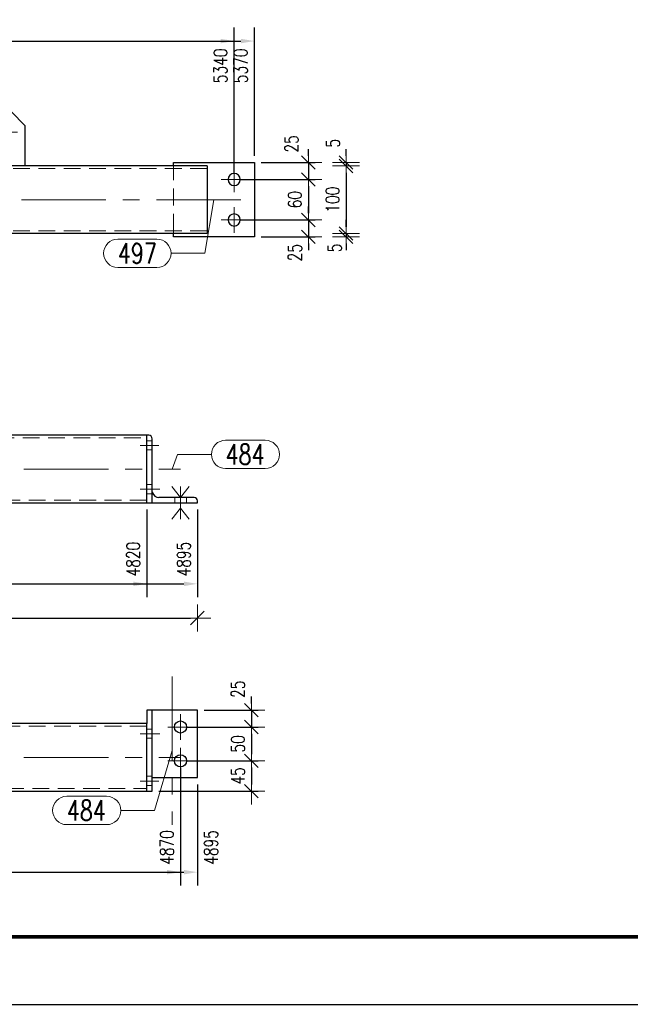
# Model space of a CAD drawing. Header units: millimetres. Extents: x -876 to 136, y 14938 to 15607.
# Tile 21 of 46: x -267 to -177, y 14938 to 15084. Entities that reach past the tile are written whole.
import ezdxf

# ---------------------------------------------------------------- set-up
doc = ezdxf.new("R2010")
doc.units = ezdxf.units.MM
doc.header["$LTSCALE"] = 10
doc.linetypes.add('HIDDEN', pattern=[0.375, 0.25, -0.125])
doc.linetypes.add('MITTE', pattern=[2, 1.25, -0.25, 0.25, -0.25])
doc.layers.get('Defpoints').update_dxf_attribs({"color": 1})
doc.layers.add('_FORMATKA', color=8, linetype='Continuous', plot=False)
for name, color, linetype, lineweight in [('_RAMKA', 7, 'Continuous', 35), ('PS_Bolt', 4, 'Continuous', 13), ('PS_DIM', 4, 'Continuous', 13), ('PS_Hidden', 2, 'HIDDEN', 9), ('PS_Mid', 5, 'MITTE', 15), ('PS_Pos', 1, 'Continuous', 15), ('PS_Shape', 161, 'Continuous', 30), ('PS_SOLID', 7, 'Continuous', 30)]:
    doc.layers.add(name, color=color, linetype=linetype, lineweight=lineweight)
doc.styles.add('simplex', font='simplex.shx', dxfattribs={"width": 0.75})
doc.dimstyles.new('1_10_GŁ_DS1-LS10', dxfattribs={"dimtxt": 2, "dimasz": 2, "dimexe": 2, "dimexo": 1, "dimgap": 1, "dimtad": 1, "dimjust": 4, "dimdec": 0, "dimlfac": 10, "dimtxsty": 'simplex', "dimblk1": 'NONE', "dimsah": 1, "dimcen": 2, "dimclrd": 256, "dimclre": 256, "dimclrt": 3, "dimadec": 1, "dimazin": 0, "dimtfac": 1, "dimtdec": 0, "dimtmove": 2, "dimatfit": 3, "dimfxl": 1, "dimarcsym": 0})
doc.dimstyles.new('1_10_PRZ', dxfattribs={"dimtxt": 2, "dimasz": 1, "dimexe": 2, "dimexo": 5, "dimgap": 1, "dimtad": 1, "dimdec": 0, "dimlfac": 10, "dimtxsty": 'simplex', "dimblk": 'dimznak', "dimcen": 2, "dimse1": 1, "dimse2": 1, "dimclrt": 3, "dimadec": 1, "dimazin": 0, "dimtfac": 1, "dimtdec": 0, "dimtix": 1, "dimtmove": 2, "dimatfit": 3, "dimldrblk": 'dim-grot', "dimfxl": 1, "dimarcsym": 0})
doc.dimstyles.new('1_10_PRZ_DS1-LS10', dxfattribs={"dimtxt": 2, "dimasz": 1, "dimexe": 2, "dimexo": 5, "dimgap": 1, "dimtad": 1, "dimdec": 0, "dimlfac": 10, "dimtxsty": 'simplex', "dimblk": 'dimznak', "dimcen": 2, "dimse1": 1, "dimse2": 1, "dimclrt": 3, "dimadec": 1, "dimazin": 0, "dimtfac": 1, "dimtdec": 0, "dimtix": 1, "dimtmove": 2, "dimatfit": 3, "dimldrblk": 'dim-grot', "dimfxl": 1, "dimarcsym": 0})
doc.dimstyles.new('1_10_SC', dxfattribs={"dimtxt": 2, "dimasz": 1, "dimexe": 1, "dimexo": 1, "dimgap": 1, "dimtad": 1, "dimdec": 0, "dimlfac": 10, "dimtxsty": 'simplex', "dimblk": 'dimznak', "dimcen": 2, "dimclrd": 256, "dimclre": 256, "dimclrt": 3, "dimadec": 1, "dimazin": 0, "dimtfac": 1, "dimtdec": 0, "dimtix": 1, "dimtmove": 2, "dimatfit": 3, "dimldrblk": 'dim-grot', "dimfxl": 1, "dimarcsym": 0})

# ---------------------------------------------------------------- blocks, each defined once
blk = doc.blocks.new('dimznak')
at = {"color": 0}
for points in [[(0, 2), (0, -2)], [(-2, 0), (2, 0)]]:
    blk.add_lwpolyline(points, dxfattribs=at)
at = {"color": 2}
blk.add_lwpolyline([(1, 1), (-1, -1)], dxfattribs=at)
blk = doc.blocks.new('*D197')
at = {"layer": 'Defpoints', "color": 0, "transparency": 16777216}
for p in [(-240.92, 14981.35), (-243.42, 14978.85), (-232.92, 14978.85)]:
    blk.add_point(p, dxfattribs=at)
at = {"layer": 'PS_DIM', "lineweight": -2, "transparency": 16777216}
for p, q in [((-232.92, 14982.35), (-232.92, 14983.35)), ((-239.92, 14981.35), (-231.92, 14981.35)), ((-232.92, 14981.35), (-232.92, 14978.85)), ((-242.42, 14978.85), (-231.92, 14978.85)), ((-232.92, 14977.85), (-232.92, 14976.85))]:
    blk.add_line(p, q, dxfattribs=at)
for p, rotation in [((-232.92, 14981.35), 270), ((-232.92, 14978.85), 90)]:
    blk.add_blockref('dimznak', p, dxfattribs=dict(at, rotation=rotation))
at = {"layer": 'PS_DIM', "color": 3, "transparency": 16777216, "insert": (-234.92, 14984.44), "char_height": 2, "attachment_point": 5, "rotation": 90, "style": 'simplex'}
blk.add_mtext('25', dxfattribs=at)
blk = doc.blocks.new('dim-grot')
blk.add_hatch(color=256).paths.add_polyline_path([(0, 0), (-2, 0.5), (-2, -0.5)])
blk.add_lwpolyline([(0, 0), (-2, 0.5), (-2, -0.5), (0, 0)])
blk = doc.blocks.new('*D198')
at = {"layer": 'Defpoints', "color": 0, "transparency": 16777216}
for p in [(-243.42, 14978.85), (-243.42, 14973.85), (-232.92, 14973.85)]:
    blk.add_point(p, dxfattribs=at)
at = {"layer": 'PS_DIM', "lineweight": -2, "transparency": 16777216}
for p, q in [((-242.42, 14978.85), (-231.92, 14978.85)), ((-232.92, 14977.85), (-232.92, 14974.85)), ((-242.42, 14973.85), (-231.92, 14973.85))]:
    blk.add_line(p, q, dxfattribs=at)
for p, rotation in [((-232.92, 14978.85), 90), ((-232.92, 14973.85), 270)]:
    blk.add_blockref('dimznak', p, dxfattribs=dict(at, rotation=rotation))
at = {"layer": 'PS_DIM', "color": 3, "transparency": 16777216, "insert": (-234.92, 14976.35), "char_height": 2, "attachment_point": 5, "rotation": 90, "style": 'simplex'}
blk.add_mtext('50', dxfattribs=at)
blk = doc.blocks.new('*D199')
at = {"layer": 'Defpoints', "color": 0, "transparency": 16777216}
for p in [(-243.42, 14973.85), (-247.62, 14969.35), (-232.92, 14969.35)]:
    blk.add_point(p, dxfattribs=at)
at = {"layer": 'PS_DIM', "lineweight": -2, "transparency": 16777216}
for p, q in [((-242.42, 14973.85), (-231.92, 14973.85)), ((-232.92, 14972.85), (-232.92, 14970.35)), ((-246.62, 14969.35), (-231.92, 14969.35))]:
    blk.add_line(p, q, dxfattribs=at)
for p, rotation in [((-232.92, 14973.85), 90), ((-232.92, 14969.35), 270)]:
    blk.add_blockref('dimznak', p, dxfattribs=dict(at, rotation=rotation))
at = {"layer": 'PS_DIM', "color": 3, "transparency": 16777216, "insert": (-234.92, 14971.6), "char_height": 2, "attachment_point": 5, "rotation": 90, "style": 'simplex'}
blk.add_mtext('45', dxfattribs=at)
blk = doc.blocks.new('*D255')
at = {"layer": 'Defpoints', "color": 0, "transparency": 16777216}
for p in [(-232.48, 15062.46), (-235.48, 15059.96), (-224.48, 15059.96)]:
    blk.add_point(p, dxfattribs=at)
at = {"layer": 'PS_DIM', "lineweight": -2, "transparency": 16777216}
for p, q in [((-224.48, 15063.46), (-224.48, 15064.46)), ((-231.48, 15062.46), (-223.48, 15062.46)), ((-224.48, 15062.46), (-224.48, 15059.96)), ((-234.48, 15059.96), (-223.48, 15059.96)), ((-224.48, 15058.96), (-224.48, 15057.96))]:
    blk.add_line(p, q, dxfattribs=at)
for p, rotation in [((-224.48, 15062.46), 270), ((-224.48, 15059.96), 90)]:
    blk.add_blockref('dimznak', p, dxfattribs=dict(at, rotation=rotation))
at = {"layer": 'PS_DIM', "color": 3, "transparency": 16777216, "insert": (-226.97, 15065.22), "char_height": 2, "attachment_point": 5, "rotation": 90, "style": 'simplex'}
blk.add_mtext('25', dxfattribs=at)
blk = doc.blocks.new('*D256')
at = {"layer": 'Defpoints', "color": 0, "transparency": 16777216}
for p in [(-235.48, 15059.96), (-235.48, 15053.96), (-224.48, 15053.96)]:
    blk.add_point(p, dxfattribs=at)
at = {"layer": 'PS_DIM', "lineweight": -2, "transparency": 16777216}
for p, q in [((-234.48, 15059.96), (-223.48, 15059.96)), ((-224.48, 15058.96), (-224.48, 15054.96)), ((-234.48, 15053.96), (-223.48, 15053.96))]:
    blk.add_line(p, q, dxfattribs=at)
for p, rotation in [((-224.48, 15059.96), 90), ((-224.48, 15053.96), 270)]:
    blk.add_blockref('dimznak', p, dxfattribs=dict(at, rotation=rotation))
at = {"layer": 'PS_DIM', "color": 3, "transparency": 16777216, "insert": (-226.48, 15056.96), "char_height": 2, "attachment_point": 5, "rotation": 90, "style": 'simplex'}
blk.add_mtext('60', dxfattribs=at)
blk = doc.blocks.new('*D257')
at = {"layer": 'Defpoints', "color": 0, "transparency": 16777216}
for p in [(-235.48, 15053.96), (-232.48, 15051.46), (-224.48, 15051.46)]:
    blk.add_point(p, dxfattribs=at)
at = {"layer": 'PS_DIM', "lineweight": -2, "transparency": 16777216}
for p, q in [((-224.48, 15054.96), (-224.48, 15055.96)), ((-234.48, 15053.96), (-223.48, 15053.96)), ((-224.48, 15053.96), (-224.48, 15051.46)), ((-231.48, 15051.46), (-223.48, 15051.46)), ((-224.48, 15050.46), (-224.48, 15049.46))]:
    blk.add_line(p, q, dxfattribs=at)
for p, rotation in [((-224.48, 15053.96), 270), ((-224.48, 15051.46), 90)]:
    blk.add_blockref('dimznak', p, dxfattribs=dict(at, rotation=rotation))
at = {"layer": 'PS_DIM', "color": 3, "transparency": 16777216, "insert": (-226.47, 15049.11), "char_height": 2, "attachment_point": 5, "rotation": 90, "style": 'simplex'}
blk.add_mtext('25', dxfattribs=at)
blk = doc.blocks.new('*D258')
at = {"layer": 'Defpoints', "color": 0, "transparency": 16777216}
for p in [(-244.48, 15062.46), (-239.48, 15061.96), (-218.89, 15061.96)]:
    blk.add_point(p, dxfattribs=at)
at = {"layer": 'PS_DIM', "color": 0, "lineweight": -2, "transparency": 16777216}
for p, q in [((-218.89, 15063.46), (-218.89, 15064.46)), ((-218.89, 15062.46), (-218.89, 15061.96)), ((-218.89, 15060.96), (-218.89, 15059.96))]:
    blk.add_line(p, q, dxfattribs=at)
for p, rotation in [((-218.89, 15062.46), 270), ((-218.89, 15061.96), 90)]:
    blk.add_blockref('dimznak', p, dxfattribs=dict(at, rotation=rotation))
at = {"layer": 'PS_DIM', "color": 3, "transparency": 16777216, "insert": (-220.84, 15065.33), "char_height": 2, "attachment_point": 5, "rotation": 90, "style": 'simplex'}
blk.add_mtext('5', dxfattribs=at)
blk = doc.blocks.new('*D259')
at = {"layer": 'Defpoints', "color": 0, "transparency": 16777216}
for p in [(-239.48, 15061.96), (-246.55, 15051.96), (-218.89, 15051.96)]:
    blk.add_point(p, dxfattribs=at)
at = {"layer": 'PS_DIM', "color": 0, "lineweight": -2, "transparency": 16777216}
blk.add_line((-218.89, 15060.96), (-218.89, 15052.96), dxfattribs=at)
for p, rotation in [((-218.89, 15061.96), 90), ((-218.89, 15051.96), 270)]:
    blk.add_blockref('dimznak', p, dxfattribs=dict(at, rotation=rotation))
at = {"layer": 'PS_DIM', "color": 3, "transparency": 16777216, "insert": (-220.89, 15056.96), "char_height": 2, "attachment_point": 5, "rotation": 90, "style": 'simplex'}
blk.add_mtext('100', dxfattribs=at)
blk = doc.blocks.new('*D260')
at = {"layer": 'Defpoints', "color": 0, "transparency": 16777216}
for p in [(-246.55, 15051.96), (-244.48, 15051.46), (-218.89, 15051.46)]:
    blk.add_point(p, dxfattribs=at)
at = {"layer": 'PS_DIM', "color": 0, "lineweight": -2, "transparency": 16777216}
for p, q in [((-218.89, 15052.96), (-218.89, 15053.96)), ((-218.89, 15051.96), (-218.89, 15051.46)), ((-218.89, 15050.46), (-218.89, 15049.46))]:
    blk.add_line(p, q, dxfattribs=at)
for p, rotation in [((-218.89, 15051.96), 270), ((-218.89, 15051.46), 90)]:
    blk.add_blockref('dimznak', p, dxfattribs=dict(at, rotation=rotation))
at = {"layer": 'PS_DIM', "color": 3, "transparency": 16777216, "insert": (-220.57, 15049.82), "char_height": 2, "attachment_point": 5, "rotation": 90, "style": 'simplex'}
blk.add_mtext('5', dxfattribs=at)
blk = doc.blocks.new('*D278')
at = {"layer": 'Defpoints', "color": 0, "transparency": 16777216}
for p in [(-235.48, 15080.46), (-235.48, 15059.96), (-367.48, 15051.96)]:
    blk.add_point(p, dxfattribs=at)
at = {"layer": 'PS_DIM', "lineweight": -2, "transparency": 16777216}
for p, q in [((-367.48, 15052.96), (-367.48, 15082.46)), ((-235.48, 15060.96), (-235.48, 15082.46)), ((-367.48, 15080.46), (-237.48, 15080.46))]:
    blk.add_line(p, q, dxfattribs=at)
at = {"layer": 'PS_DIM', "transparency": 16777216}
blk.add_solid([(-237.48, 15080.79), (-237.48, 15080.12), (-235.48, 15080.46)], dxfattribs=at)
at = {"layer": 'PS_DIM', "color": 3, "transparency": 16777216, "insert": (-237.5, 15076.79), "char_height": 2, "attachment_point": 5, "rotation": 90, "style": 'simplex'}
blk.add_mtext('5340', dxfattribs=at)
blk = doc.blocks.new('_None')
blk = doc.blocks.new('*D279')
at = {"layer": 'Defpoints', "color": 0, "transparency": 16777216}
for p in [(-232.48, 15080.46), (-232.48, 15062.46), (-367.48, 15051.96)]:
    blk.add_point(p, dxfattribs=at)
at = {"layer": 'PS_DIM', "lineweight": -2, "transparency": 16777216}
for p, q in [((-367.48, 15052.96), (-367.48, 15082.46)), ((-232.48, 15063.46), (-232.48, 15082.46)), ((-367.48, 15080.46), (-234.48, 15080.46))]:
    blk.add_line(p, q, dxfattribs=at)
at = {"layer": 'PS_DIM', "transparency": 16777216}
blk.add_solid([(-234.48, 15080.79), (-234.48, 15080.12), (-232.48, 15080.46)], dxfattribs=at)
at = {"layer": 'PS_DIM', "color": 3, "transparency": 16777216, "insert": (-234.5, 15076.79), "char_height": 2, "attachment_point": 5, "rotation": 90, "style": 'simplex'}
blk.add_mtext('5370', dxfattribs=at)
blk = doc.blocks.new('*D283')
at = {"layer": 'Defpoints', "color": 0, "transparency": 16777216}
for p in [(-366.82, 15012.06), (-248.42, 15012.06), (-248.42, 15000.06)]:
    blk.add_point(p, dxfattribs=at)
at = {"layer": 'PS_DIM', "lineweight": -2, "transparency": 16777216}
for p, q in [((-366.82, 15011.06), (-366.82, 14998.06)), ((-248.42, 15011.06), (-248.42, 14998.06)), ((-366.82, 15000.06), (-250.42, 15000.06))]:
    blk.add_line(p, q, dxfattribs=at)
at = {"layer": 'PS_DIM', "transparency": 16777216}
blk.add_solid([(-250.42, 15000.39), (-250.42, 14999.72), (-248.42, 15000.06)], dxfattribs=at)
at = {"layer": 'PS_DIM', "color": 3, "transparency": 16777216, "insert": (-250.44, 15003.72), "char_height": 2, "attachment_point": 5, "rotation": 90, "style": 'simplex'}
blk.add_mtext('4820', dxfattribs=at)
blk = doc.blocks.new('*D284')
at = {"layer": 'Defpoints', "color": 0, "transparency": 16777216}
for p in [(-366.82, 15012.06), (-240.92, 15012.06), (-240.92, 15000.06)]:
    blk.add_point(p, dxfattribs=at)
at = {"layer": 'PS_DIM', "lineweight": -2, "transparency": 16777216}
for p, q in [((-366.82, 15011.06), (-366.82, 14998.06)), ((-240.92, 15011.06), (-240.92, 14998.06)), ((-366.82, 15000.06), (-242.92, 15000.06))]:
    blk.add_line(p, q, dxfattribs=at)
at = {"layer": 'PS_DIM', "transparency": 16777216}
blk.add_solid([(-242.92, 15000.39), (-242.92, 14999.72), (-240.92, 15000.06)], dxfattribs=at)
at = {"layer": 'PS_DIM', "color": 3, "transparency": 16777216, "insert": (-242.94, 15003.72), "char_height": 2, "attachment_point": 5, "rotation": 90, "style": 'simplex'}
blk.add_mtext('4895', dxfattribs=at)
blk = doc.blocks.new('*D288')
at = {"layer": 'Defpoints', "color": 0, "transparency": 16777216}
for p in [(-243.42, 14973.85), (-366.82, 14969.35), (-243.42, 14957.35)]:
    blk.add_point(p, dxfattribs=at)
at = {"layer": 'PS_DIM', "lineweight": -2, "transparency": 16777216}
for p, q in [((-243.42, 14972.85), (-243.42, 14955.35)), ((-366.82, 14968.35), (-366.82, 14955.35)), ((-366.82, 14957.35), (-245.42, 14957.35))]:
    blk.add_line(p, q, dxfattribs=at)
at = {"layer": 'PS_DIM', "transparency": 16777216}
blk.add_solid([(-245.42, 14957.68), (-245.42, 14957.02), (-243.42, 14957.35)], dxfattribs=at)
at = {"layer": 'PS_DIM', "color": 3, "transparency": 16777216, "insert": (-245.44, 14961.01), "char_height": 2, "attachment_point": 5, "rotation": 90, "style": 'simplex'}
blk.add_mtext('4870', dxfattribs=at)
blk = doc.blocks.new('*D289')
at = {"layer": 'Defpoints', "color": 0, "transparency": 16777216}
for p in [(-240.92, 14971.35), (-366.82, 14969.35), (-240.92, 14957.35)]:
    blk.add_point(p, dxfattribs=at)
at = {"layer": 'PS_DIM', "lineweight": -2, "transparency": 16777216}
for p, q in [((-240.92, 14970.35), (-240.92, 14955.35)), ((-366.82, 14968.35), (-366.82, 14955.35)), ((-366.82, 14957.35), (-242.92, 14957.35))]:
    blk.add_line(p, q, dxfattribs=at)
at = {"layer": 'PS_DIM', "transparency": 16777216}
blk.add_solid([(-242.92, 14957.68), (-242.92, 14957.02), (-240.92, 14957.35)], dxfattribs=at)
at = {"layer": 'PS_DIM', "color": 3, "transparency": 16777216, "insert": (-238.9, 14961.01), "char_height": 2, "attachment_point": 5, "rotation": 90, "style": 'simplex'}
blk.add_mtext('4895', dxfattribs=at)
blk = doc.blocks.new('*U444')
at = {"layer": '_FORMATKA', "lineweight": -3}
blk.add_lwpolyline([(-1000, 0), (0, 0), (0, 594), (-1000, 594)], close=True, dxfattribs=at)
at = {"layer": '_RAMKA', "lineweight": -3, "const_width": 0.5}
blk.add_lwpolyline([(-970, 10), (-10, 10), (-10, 584), (-970, 584)], close=True, dxfattribs=at)
blk = doc.blocks.new('*D437')
at = {"layer": 'Defpoints', "color": 0, "transparency": 16777216}
for p in [(-374.32, 15012.06), (-240.92, 15012.06), (-240.92, 14994.99)]:
    blk.add_point(p, dxfattribs=at)
at = {"layer": 'PS_DIM', "color": 0, "lineweight": -2, "transparency": 16777216}
blk.add_line((-373.32, 14994.99), (-241.92, 14994.99), dxfattribs=at)
at = {"layer": 'PS_DIM', "color": 0, "lineweight": -2, "transparency": 16777216, "rotation": 180}
blk.add_blockref('dimznak', (-374.32, 14994.99), dxfattribs=at)
at = {"layer": 'PS_DIM', "color": 0, "lineweight": -2, "transparency": 16777216}
blk.add_blockref('dimznak', (-240.92, 14994.99), dxfattribs=at)
at = {"layer": 'PS_DIM', "color": 3, "transparency": 16777216, "insert": (-307.62, 14997.03), "char_height": 2, "attachment_point": 5, "style": 'simplex'}
blk.add_mtext('4970', dxfattribs=at)
blk = doc.blocks.new('*X735')
at = {"color": 4, "linetype": 'Continuous'}
blk.add_line((-235.48, 15053.96), (-235.48, 15053.96), dxfattribs=at)
blk.add_line((-235.48, 15053.96), (-235.48, 15053.96), dxfattribs=at)
blk.add_line((-235.48, 15053.96), (-235.48, 15053.96), dxfattribs=at)
blk.add_line((-235.48, 15053.96), (-235.48, 15053.96), dxfattribs=at)
blk.add_line((-235.48, 15053.96), (-235.48, 15053.96), dxfattribs=at)
blk = doc.blocks.new('*X739')
at = {"color": 4, "linetype": 'Continuous'}
blk.add_line((-235.48, 15059.96), (-235.48, 15059.96), dxfattribs=at)
blk.add_line((-235.48, 15059.96), (-235.48, 15059.96), dxfattribs=at)
blk.add_line((-235.48, 15059.96), (-235.48, 15059.96), dxfattribs=at)
blk.add_line((-235.48, 15059.96), (-235.48, 15059.96), dxfattribs=at)
blk.add_line((-235.48, 15059.96), (-235.48, 15059.96), dxfattribs=at)
blk = doc.blocks.new('*X743')
at = {"color": 1}
for p, q in [((-304.48, 15061.21), (-304.48, 15061.96)), ((-302.48, 15061.21), (-302.48, 15061.96)), ((-304.71, 15059.59), (-304.25, 15060.67)), ((-304.25, 15060.67), (-304.48, 15061.21)), ((-302.71, 15059.59), (-302.25, 15060.67)), ((-302.25, 15060.67), (-302.48, 15061.21)), ((-304.25, 15058.5), (-304.71, 15059.59)), ((-302.25, 15058.5), (-302.71, 15059.59)), ((-304.71, 15057.42), (-304.25, 15058.5)), ((-304.25, 15056.34), (-304.71, 15057.42)), ((-302.71, 15057.42), (-302.25, 15058.5)), ((-302.25, 15056.34), (-302.71, 15057.42)), ((-304.71, 15055.25), (-304.25, 15056.34)), ((-302.71, 15055.25), (-302.25, 15056.34)), ((-304.25, 15054.17), (-304.71, 15055.25)), ((-302.25, 15054.17), (-302.71, 15055.25)), ((-304.71, 15053.09), (-304.25, 15054.17)), ((-304.48, 15052.55), (-304.71, 15053.09)), ((-302.71, 15053.09), (-302.25, 15054.17)), ((-302.48, 15052.55), (-302.71, 15053.09)), ((-304.48, 15051.96), (-304.48, 15052.55)), ((-302.48, 15051.96), (-302.48, 15052.55))]:
    blk.add_line(p, q, dxfattribs=at)
at = {"layer": 'PS_Hidden', "color": 2, "linetype": 'HIDDEN'}
for p, q in [((-362.48, 15061.96), (-362.48, 15061.56)), ((-244.48, 15061.96), (-244.48, 15061.56)), ((-304.48, 15061.56), (-367.48, 15061.56)), ((-362.48, 15061.56), (-362.48, 15052.36)), ((-239.48, 15061.56), (-302.48, 15061.56)), ((-244.48, 15052.36), (-244.48, 15061.56)), ((-304.48, 15052.36), (-367.48, 15052.36)), ((-362.48, 15052.36), (-362.48, 15051.96)), ((-239.48, 15052.36), (-302.48, 15052.36)), ((-244.48, 15052.36), (-244.48, 15051.96))]:
    blk.add_line(p, q, dxfattribs=at)
at = {"layer": 'PS_Mid', "color": 5, "linetype": 'MITTE'}
for p, q in [((-337.48, 15068.86), (-337.48, 15065.06)), ((-269.48, 15068.86), (-269.48, 15065.06)), ((-335.58, 15066.96), (-339.38, 15066.96)), ((-267.58, 15066.96), (-271.38, 15066.96)), ((-371.48, 15061.86), (-371.48, 15058.06)), ((-235.48, 15061.86), (-235.48, 15058.06)), ((-369.58, 15059.96), (-373.38, 15059.96)), ((-233.58, 15059.96), (-237.38, 15059.96)), ((-304.48, 15056.96), (-372.48, 15056.96)), ((-371.48, 15055.86), (-371.48, 15052.06)), ((-234.48, 15056.96), (-302.48, 15056.96)), ((-235.48, 15055.86), (-235.48, 15052.06)), ((-369.58, 15053.96), (-373.38, 15053.96)), ((-233.58, 15053.96), (-237.38, 15053.96))]:
    blk.add_line(p, q, dxfattribs=at)
at = {"layer": 'PS_SOLID', "color": 7, "linetype": 'Continuous'}
for p, q in [((-338.48, 15069.96), (-340.48, 15067.96)), ((-338.48, 15069.96), (-336.48, 15069.96)), ((-328.48, 15064.96), (-336.48, 15069.96)), ((-270.48, 15069.96), (-278.48, 15064.96)), ((-270.48, 15069.96), (-268.48, 15069.96)), ((-266.48, 15067.96), (-268.48, 15069.96)), ((-340.48, 15061.96), (-340.48, 15067.96)), ((-266.48, 15067.96), (-266.48, 15061.96)), ((-328.48, 15064.96), (-328.48, 15061.96)), ((-278.48, 15061.96), (-278.48, 15064.96)), ((-374.48, 15062.46), (-362.48, 15062.46)), ((-374.48, 15051.46), (-374.48, 15062.46)), ((-367.48, 15061.96), (-367.48, 15051.96)), ((-304.48, 15061.96), (-367.48, 15061.96)), ((-362.48, 15062.46), (-362.48, 15061.96)), ((-239.48, 15061.96), (-302.48, 15061.96)), ((-244.48, 15062.46), (-232.48, 15062.46)), ((-244.48, 15061.96), (-244.48, 15062.46)), ((-239.48, 15061.96), (-239.48, 15051.96)), ((-232.48, 15062.46), (-232.48, 15051.46)), ((-362.48, 15051.46), (-374.48, 15051.46)), ((-304.48, 15051.96), (-367.48, 15051.96)), ((-362.48, 15051.96), (-362.48, 15051.46)), ((-239.48, 15051.96), (-302.48, 15051.96)), ((-244.48, 15051.46), (-244.48, 15051.96)), ((-232.48, 15051.46), (-244.48, 15051.46))]:
    blk.add_line(p, q, dxfattribs=at)
at = {"layer": 'PS_SOLID', "color": 7, "extrusion": (0, 0, -1)}
for centre in [(337.48, 15066.96), (269.48, 15066.96), (371.48, 15059.96), (235.48, 15059.96), (371.48, 15053.96), (235.48, 15053.96)]:
    blk.add_circle(centre, 0.9, dxfattribs=at)
blk = doc.blocks.new('*X748')
at = {"color": 1}
for p, q in [((-238.48, 15056.96), (-239.83, 15049.02)), ((-252.72, 15051.12), (-246.93, 15051.12)), ((-244.83, 15049.02), (-239.83, 15049.02)), ((-252.72, 15046.92), (-246.93, 15046.92))]:
    blk.add_line(p, q, dxfattribs=at)
for centre, start, end in [((-252.72, 15049.02), 90, 270), ((-246.93, 15049.02), 270, 90)]:
    blk.add_arc(centre, 2.1, start, end, dxfattribs=at)
at = {"color": 30, "style": 'simplex', "width": 0.75}
blk.add_text('497', height=3, dxfattribs=at).set_placement((-252.72, 15047.52))
blk = doc.blocks.new('*X750')
at = {"color": 4, "linetype": 'Continuous'}
for p, q in [((-244.7, 15014.46), (-243.42, 15012.86)), ((-243.42, 15012.86), (-242.14, 15014.46)), ((-243.42, 15014.46), (-243.42, 15009.66)), ((-244.7, 15009.66), (-243.42, 15011.26)), ((-243.42, 15011.26), (-242.14, 15009.66))]:
    blk.add_line(p, q, dxfattribs=at)
blk = doc.blocks.new('*X751')
at = {"color": 4, "linetype": 'Continuous'}
for p, q in [((-244.7, 15014.46), (-243.42, 15012.86)), ((-243.42, 15012.86), (-242.14, 15014.46)), ((-243.42, 15014.46), (-243.42, 15009.66)), ((-244.7, 15009.66), (-243.42, 15011.26)), ((-243.42, 15011.26), (-242.14, 15009.66))]:
    blk.add_line(p, q, dxfattribs=at)
blk = doc.blocks.new('*X756')
at = {"color": 1}
for p, q in [((-308.85, 15019.69), (-308.39, 15020.77)), ((-308.62, 15021.31), (-308.62, 15022.06)), ((-308.39, 15020.77), (-308.62, 15021.31)), ((-306.85, 15019.69), (-306.39, 15020.77)), ((-306.62, 15021.31), (-306.62, 15022.06)), ((-306.39, 15020.77), (-306.62, 15021.31)), ((-308.39, 15018.61), (-308.85, 15019.69)), ((-306.39, 15018.61), (-306.85, 15019.69)), ((-308.85, 15017.52), (-308.39, 15018.61)), ((-306.85, 15017.52), (-306.39, 15018.61)), ((-308.39, 15016.44), (-308.85, 15017.52)), ((-308.85, 15015.35), (-308.39, 15016.44)), ((-306.39, 15016.44), (-306.85, 15017.52)), ((-306.85, 15015.35), (-306.39, 15016.44)), ((-308.39, 15014.27), (-308.85, 15015.35)), ((-306.39, 15014.27), (-306.85, 15015.35)), ((-308.85, 15013.19), (-308.39, 15014.27)), ((-306.85, 15013.19), (-306.39, 15014.27)), ((-308.62, 15012.65), (-308.85, 15013.19)), ((-308.62, 15012.06), (-308.62, 15012.65)), ((-306.62, 15012.65), (-306.85, 15013.19)), ((-306.62, 15012.06), (-306.62, 15012.65))]:
    blk.add_line(p, q, dxfattribs=at)
at = {"layer": 'PS_Hidden', "color": 2, "linetype": 'HIDDEN'}
for p, q in [((-366.82, 15021.21), (-367.62, 15021.21)), ((-366.82, 15021.66), (-333.2, 15021.66)), ((-333.98, 15022.06), (-333.98, 15021.66)), ((-333.2, 15021.66), (-308.62, 15021.66)), ((-332.62, 15021.66), (-332.62, 15022.06)), ((-306.62, 15021.66), (-281.8, 15021.66)), ((-282.58, 15022.06), (-282.58, 15021.66)), ((-281.8, 15021.66), (-248.42, 15021.66)), ((-281.22, 15021.66), (-281.22, 15022.06)), ((-247.62, 15021.26), (-248.42, 15021.26)), ((-367.62, 15019.86), (-366.82, 15019.86)), ((-248.42, 15019.9), (-247.62, 15019.9)), ((-366.82, 15014.71), (-367.62, 15014.71)), ((-247.62, 15014.76), (-248.42, 15014.76)), ((-374.32, 15012.06), (-374.32, 15012.36)), ((-372.67, 15012.86), (-372.67, 15012.06)), ((-370.92, 15012.06), (-370.92, 15012.86)), ((-367.76, 15013.36), (-367.62, 15013.36)), ((-367.62, 15013.36), (-366.82, 15013.36)), ((-308.62, 15012.46), (-366.82, 15012.46)), ((-334.02, 15012.46), (-334.02, 15012.06)), ((-332.67, 15012.06), (-332.67, 15012.46)), ((-248.42, 15012.46), (-306.62, 15012.46)), ((-282.62, 15012.46), (-282.62, 15012.06)), ((-281.27, 15012.06), (-281.27, 15012.46)), ((-248.42, 15013.4), (-247.62, 15013.4)), ((-247.62, 15013.4), (-247.51, 15013.4)), ((-244.27, 15012.86), (-244.27, 15012.06)), ((-242.52, 15012.06), (-242.52, 15012.86))]:
    blk.add_line(p, q, dxfattribs=at)
at = {"layer": 'PS_Hidden'}
blk.add_arc((-373.82, 15012.36), 0.5, 168.3871, 180, dxfattribs=at)
at = {"layer": 'PS_Mid', "color": 5, "linetype": 'MITTE'}
for p, q in [((-333.32, 15023.06), (-333.32, 15020.66)), ((-333.32, 15023.06), (-333.32, 15020.66)), ((-281.92, 15023.06), (-281.92, 15020.66)), ((-281.92, 15023.06), (-281.92, 15020.66)), ((-365.82, 15020.56), (-368.62, 15020.56)), ((-365.82, 15020.56), (-368.62, 15020.56)), ((-249.42, 15020.56), (-246.62, 15020.56)), ((-249.42, 15020.56), (-246.62, 15020.56)), ((-371.82, 15017.06), (-308.62, 15017.06)), ((-370.57, 15017.06), (-370.57, 15017.06)), ((-306.62, 15017.06), (-243.42, 15017.06)), ((-244.67, 15017.06), (-244.67, 15017.06)), ((-371.82, 15013.86), (-371.82, 15011.06)), ((-371.82, 15013.86), (-371.82, 15011.06)), ((-365.82, 15014.06), (-368.76, 15014.06)), ((-365.82, 15014.06), (-368.62, 15014.06)), ((-249.42, 15014.06), (-246.62, 15014.06)), ((-249.42, 15014.06), (-246.48, 15014.06)), ((-243.42, 15013.86), (-243.42, 15011.06)), ((-243.42, 15013.86), (-243.42, 15011.06)), ((-333.32, 15011.06), (-333.32, 15013.46)), ((-333.32, 15011.06), (-333.32, 15013.46)), ((-281.92, 15011.06), (-281.92, 15013.46)), ((-281.92, 15011.06), (-281.92, 15013.46))]:
    blk.add_line(p, q, dxfattribs=at)
at = {"layer": 'PS_SOLID', "color": 7, "linetype": 'Continuous'}
for p, q in [((-367.62, 15021.56), (-367.62, 15012.06)), ((-366.82, 15022.06), (-367.12, 15022.06)), ((-308.62, 15022.06), (-366.82, 15022.06)), ((-366.82, 15020.44), (-366.82, 15022.06)), ((-248.42, 15022.06), (-306.62, 15022.06)), ((-248.12, 15022.06), (-248.42, 15022.06)), ((-248.42, 15012.06), (-248.42, 15022.06)), ((-247.62, 15020.68), (-247.62, 15021.56)), ((-366.82, 15013.94), (-366.82, 15020.44)), ((-247.62, 15012.06), (-247.62, 15020.68)), ((-367.66, 15013.61), (-367.67, 15013.56)), ((-367.63, 15013.76), (-367.66, 15013.61)), ((-367.62, 15013.61), (-367.66, 15013.61)), ((-367.62, 15013.86), (-367.63, 15013.76)), ((-366.82, 15012.06), (-366.82, 15013.94)), ((-247.62, 15013.76), (-247.62, 15013.86)), ((-247.61, 15013.71), (-247.62, 15013.76)), ((-247.59, 15013.62), (-247.62, 15013.62)), ((-247.59, 15013.62), (-247.61, 15013.71)), ((-247.58, 15013.56), (-247.59, 15013.62)), ((-374.32, 15012.36), (-374.32, 15012.06)), ((-374.32, 15012.06), (-371.67, 15012.06)), ((-368.62, 15012.86), (-373.82, 15012.86)), ((-371.67, 15012.06), (-367.62, 15012.06)), ((-367.62, 15012.06), (-366.82, 15012.06)), ((-366.82, 15012.06), (-333.44, 15012.06)), ((-333.44, 15012.06), (-308.62, 15012.06)), ((-306.62, 15012.06), (-282.04, 15012.06)), ((-282.04, 15012.06), (-248.42, 15012.06)), ((-248.42, 15012.06), (-247.62, 15012.06)), ((-247.62, 15012.06), (-243.27, 15012.06)), ((-241.42, 15012.86), (-246.62, 15012.86)), ((-243.27, 15012.06), (-240.92, 15012.06)), ((-240.92, 15012.06), (-240.92, 15012.36))]:
    blk.add_line(p, q, dxfattribs=at)
at = {"layer": 'PS_SOLID'}
for centre, radius, start, end in [((-367.12, 15021.56), 0.5, 90, 180), ((-248.12, 15021.56), 0.5, 0, 90), ((-368.62, 15013.86), 1, 270, 342.5806), ((-246.62, 15013.86), 1, 197.4194, 270), ((-373.82, 15012.36), 0.5, 168.3871, 180), ((-373.82, 15012.36), 0.5, 90, 168.3871), ((-241.42, 15012.36), 0.5, 360, 90)]:
    blk.add_arc(centre, radius, start, end, dxfattribs=at)
blk = doc.blocks.new('*X759')
at = {"color": 1}
for p, q in [((-236.75, 15021.33), (-230.86, 15021.33)), ((-244.67, 15017.06), (-243.85, 15019.23)), ((-243.85, 15019.23), (-238.85, 15019.23)), ((-236.75, 15017.13), (-230.86, 15017.13))]:
    blk.add_line(p, q, dxfattribs=at)
for centre, start, end in [((-236.75, 15019.23), 90, 270), ((-230.86, 15019.23), 270, 90)]:
    blk.add_arc(centre, 2.1, start, end, dxfattribs=at)
at = {"color": 30, "style": 'simplex', "width": 0.75}
blk.add_text('484', height=3, dxfattribs=at).set_placement((-236.75, 15017.73))
blk = doc.blocks.new('*X761')
at = {"color": 4, "linetype": 'Continuous'}
blk.add_line((-243.42, 14978.85), (-243.42, 14978.85), dxfattribs=at)
blk.add_line((-243.42, 14978.85), (-243.42, 14978.85), dxfattribs=at)
blk.add_line((-243.42, 14978.85), (-243.42, 14978.85), dxfattribs=at)
blk.add_line((-243.42, 14978.85), (-243.42, 14978.85), dxfattribs=at)
blk.add_line((-243.42, 14978.85), (-243.42, 14978.85), dxfattribs=at)
blk = doc.blocks.new('*X762')
at = {"color": 4, "linetype": 'Continuous'}
blk.add_line((-243.42, 14973.85), (-243.42, 14973.85), dxfattribs=at)
blk.add_line((-243.42, 14973.85), (-243.42, 14973.85), dxfattribs=at)
blk.add_line((-243.42, 14973.85), (-243.42, 14973.85), dxfattribs=at)
blk.add_line((-243.42, 14973.85), (-243.42, 14973.85), dxfattribs=at)
blk.add_line((-243.42, 14973.85), (-243.42, 14973.85), dxfattribs=at)
blk = doc.blocks.new('*X767')
at = {"color": 1}
for p, q in [((-308.62, 14978.61), (-308.62, 14979.35)), ((-308.39, 14978.07), (-308.62, 14978.61)), ((-306.62, 14978.61), (-306.62, 14979.35)), ((-306.39, 14978.07), (-306.62, 14978.61)), ((-308.85, 14976.98), (-308.39, 14978.07)), ((-306.85, 14976.98), (-306.39, 14978.07)), ((-308.39, 14975.9), (-308.85, 14976.98)), ((-308.85, 14974.81), (-308.39, 14975.9)), ((-306.39, 14975.9), (-306.85, 14976.98)), ((-306.85, 14974.81), (-306.39, 14975.9)), ((-308.39, 14973.73), (-308.85, 14974.81)), ((-306.39, 14973.73), (-306.85, 14974.81)), ((-308.85, 14972.65), (-308.39, 14973.73)), ((-308.39, 14971.56), (-308.85, 14972.65)), ((-306.85, 14972.65), (-306.39, 14973.73)), ((-306.39, 14971.56), (-306.85, 14972.65)), ((-308.85, 14970.48), (-308.39, 14971.56)), ((-306.85, 14970.48), (-306.39, 14971.56)), ((-308.62, 14969.94), (-308.85, 14970.48)), ((-308.62, 14969.35), (-308.62, 14969.94)), ((-306.62, 14969.94), (-306.85, 14970.48)), ((-306.62, 14969.35), (-306.62, 14969.94))]:
    blk.add_line(p, q, dxfattribs=at)
at = {"layer": 'PS_Hidden', "color": 2, "linetype": 'HIDDEN'}
for p, q in [((-366.82, 14978.51), (-367.62, 14978.51)), ((-308.62, 14978.95), (-366.82, 14978.95)), ((-248.42, 14978.95), (-306.62, 14978.95)), ((-247.62, 14978.55), (-248.42, 14978.55)), ((-367.62, 14977.15), (-366.82, 14977.15)), ((-333.98, 14977.09), (-333.9, 14977.18)), ((-333.98, 14976.97), (-333.98, 14977.09)), ((-333.75, 14977.36), (-333.67, 14977.46)), ((-333.67, 14977.46), (-333.55, 14977.48)), ((-333.32, 14977.52), (-333.2, 14977.54)), ((-333.2, 14977.54), (-333.09, 14977.48)), ((-332.89, 14977.36), (-332.79, 14977.3)), ((-332.79, 14977.3), (-332.74, 14977.18)), ((-282.58, 14977.09), (-282.5, 14977.18)), ((-282.58, 14976.97), (-282.58, 14977.09)), ((-282.35, 14977.36), (-282.27, 14977.46)), ((-282.27, 14977.46), (-282.15, 14977.48)), ((-281.92, 14977.52), (-281.8, 14977.54)), ((-281.8, 14977.54), (-281.69, 14977.48)), ((-281.49, 14977.36), (-281.39, 14977.3)), ((-281.39, 14977.3), (-281.34, 14977.18)), ((-248.42, 14977.19), (-247.62, 14977.19)), ((-333.98, 14976.61), (-333.98, 14976.73)), ((-333.9, 14976.52), (-333.98, 14976.61)), ((-333.67, 14976.24), (-333.75, 14976.34)), ((-333.55, 14976.22), (-333.67, 14976.24)), ((-333.2, 14976.16), (-333.32, 14976.18)), ((-333.09, 14976.22), (-333.2, 14976.16)), ((-332.79, 14976.4), (-332.89, 14976.34)), ((-332.74, 14976.52), (-332.79, 14976.4)), ((-332.67, 14976.97), (-332.62, 14976.85)), ((-332.62, 14976.85), (-332.67, 14976.73)), ((-282.58, 14976.61), (-282.58, 14976.73)), ((-282.5, 14976.52), (-282.58, 14976.61)), ((-282.27, 14976.24), (-282.35, 14976.34)), ((-282.15, 14976.22), (-282.27, 14976.24)), ((-281.8, 14976.16), (-281.92, 14976.18)), ((-281.69, 14976.22), (-281.8, 14976.16)), ((-281.39, 14976.4), (-281.49, 14976.34)), ((-281.34, 14976.52), (-281.39, 14976.4)), ((-281.27, 14976.97), (-281.22, 14976.85)), ((-281.22, 14976.85), (-281.27, 14976.73)), ((-366.82, 14971.51), (-367.62, 14971.51)), ((-333.98, 14972.09), (-333.9, 14972.18)), ((-333.98, 14971.97), (-333.98, 14972.09)), ((-333.98, 14971.61), (-333.98, 14971.73)), ((-333.9, 14971.52), (-333.98, 14971.61)), ((-333.75, 14972.36), (-333.67, 14972.46)), ((-333.67, 14971.24), (-333.75, 14971.34)), ((-333.67, 14972.46), (-333.55, 14972.48)), ((-333.55, 14971.22), (-333.67, 14971.24)), ((-333.32, 14972.52), (-333.2, 14972.54)), ((-333.2, 14972.54), (-333.09, 14972.48)), ((-333.09, 14971.22), (-333.2, 14971.16)), ((-332.89, 14972.36), (-332.79, 14972.3)), ((-332.79, 14971.4), (-332.89, 14971.34)), ((-332.79, 14972.3), (-332.74, 14972.18)), ((-332.74, 14971.52), (-332.79, 14971.4)), ((-332.67, 14971.97), (-332.62, 14971.85)), ((-332.62, 14971.85), (-332.67, 14971.73)), ((-282.58, 14972.09), (-282.5, 14972.18)), ((-282.58, 14971.97), (-282.58, 14972.09)), ((-282.58, 14971.97), (-282.58, 14972.09)), ((-282.58, 14971.61), (-282.58, 14971.73)), ((-282.5, 14971.52), (-282.58, 14971.61)), ((-282.35, 14972.36), (-282.27, 14972.46)), ((-282.27, 14971.24), (-282.35, 14971.34)), ((-282.27, 14972.46), (-282.15, 14972.48)), ((-282.15, 14971.22), (-282.27, 14971.24)), ((-281.92, 14972.52), (-281.8, 14972.54)), ((-281.8, 14972.54), (-281.69, 14972.48)), ((-281.69, 14971.22), (-281.8, 14971.16)), ((-281.49, 14972.36), (-281.39, 14972.3)), ((-281.39, 14971.4), (-281.49, 14971.34)), ((-281.39, 14972.3), (-281.34, 14972.18)), ((-281.34, 14971.52), (-281.39, 14971.4)), ((-281.27, 14971.97), (-281.22, 14971.85)), ((-281.22, 14971.85), (-281.27, 14971.73)), ((-247.62, 14971.55), (-248.42, 14971.55)), ((-367.62, 14970.15), (-366.82, 14970.15)), ((-366.82, 14969.75), (-308.62, 14969.75)), ((-333.2, 14971.16), (-333.32, 14971.18)), ((-306.62, 14969.75), (-248.42, 14969.75)), ((-281.8, 14971.16), (-281.92, 14971.18)), ((-248.42, 14970.19), (-247.62, 14970.19))]:
    blk.add_line(p, q, dxfattribs=at)
at = {"layer": 'PS_Mid', "color": 5, "linetype": 'MITTE'}
for p, q in [((-370.57, 14986.35), (-370.57, 14964.35)), ((-244.67, 14986.35), (-244.67, 14964.35)), ((-371.82, 14980.75), (-371.82, 14976.95)), ((-243.42, 14980.75), (-243.42, 14976.95)), ((-369.92, 14978.85), (-373.72, 14978.85)), ((-333.32, 14978.55), (-333.32, 14975.15)), ((-333.32, 14978.55), (-333.32, 14975.15)), ((-281.92, 14978.55), (-281.92, 14975.15)), ((-281.92, 14978.55), (-281.92, 14975.15)), ((-241.52, 14978.85), (-245.32, 14978.85)), ((-365.82, 14977.85), (-368.76, 14977.85)), ((-365.82, 14977.85), (-368.62, 14977.85)), ((-249.42, 14977.85), (-246.62, 14977.85)), ((-249.42, 14977.85), (-246.48, 14977.85)), ((-371.82, 14975.75), (-371.82, 14971.95)), ((-331.62, 14976.85), (-335.02, 14976.85)), ((-331.62, 14976.85), (-335.02, 14976.85)), ((-280.22, 14976.85), (-283.62, 14976.85)), ((-280.22, 14976.85), (-283.62, 14976.85)), ((-243.42, 14975.75), (-243.42, 14971.95)), ((-371.82, 14974.35), (-308.62, 14974.35)), ((-306.62, 14974.35), (-243.42, 14974.35)), ((-369.92, 14973.85), (-373.72, 14973.85)), ((-333.32, 14973.55), (-333.32, 14970.15)), ((-333.32, 14973.55), (-333.32, 14970.15)), ((-281.92, 14973.55), (-281.92, 14970.15)), ((-281.92, 14973.55), (-281.92, 14970.15)), ((-241.52, 14973.85), (-245.32, 14973.85)), ((-331.62, 14971.85), (-335.02, 14971.85)), ((-331.62, 14971.85), (-335.02, 14971.85)), ((-280.22, 14971.85), (-283.62, 14971.85)), ((-280.22, 14971.85), (-283.62, 14971.85)), ((-365.82, 14970.85), (-368.62, 14970.85)), ((-365.82, 14970.85), (-368.62, 14970.85)), ((-249.42, 14970.85), (-246.62, 14970.85)), ((-249.42, 14970.85), (-246.62, 14970.85))]:
    blk.add_line(p, q, dxfattribs=at)
at = {"layer": 'PS_SOLID', "color": 7, "linetype": 'Continuous'}
for p, q in [((-371.98, 14981.35), (-374.32, 14981.35)), ((-374.32, 14981.35), (-374.32, 14971.35)), ((-367.62, 14981.35), (-371.98, 14981.35)), ((-366.82, 14981.35), (-367.62, 14981.35)), ((-367.62, 14981.35), (-367.62, 14969.35)), ((-366.82, 14979.35), (-366.82, 14981.35)), ((-247.62, 14981.35), (-248.42, 14981.35)), ((-248.42, 14981.35), (-248.42, 14979.35)), ((-243.58, 14981.35), (-247.62, 14981.35)), ((-247.62, 14977.97), (-247.62, 14981.35)), ((-240.92, 14981.35), (-243.58, 14981.35)), ((-240.92, 14971.35), (-240.92, 14981.35)), ((-333.44, 14979.35), (-366.82, 14979.35)), ((-366.82, 14977.73), (-366.82, 14979.35)), ((-308.62, 14979.35), (-333.44, 14979.35)), ((-282.04, 14979.35), (-306.62, 14979.35)), ((-248.42, 14979.35), (-282.04, 14979.35)), ((-248.42, 14978.95), (-248.42, 14979.35)), ((-248.42, 14969.35), (-248.42, 14978.95)), ((-366.82, 14970.73), (-366.82, 14977.73)), ((-333.9, 14977.18), (-333.75, 14977.36)), ((-333.55, 14977.48), (-333.32, 14977.52)), ((-333.09, 14977.48), (-332.89, 14977.36)), ((-332.74, 14977.18), (-332.67, 14976.97)), ((-282.5, 14977.18), (-282.35, 14977.36)), ((-282.15, 14977.48), (-281.92, 14977.52)), ((-281.69, 14977.48), (-281.49, 14977.36)), ((-281.34, 14977.18), (-281.27, 14976.97)), ((-247.62, 14970.97), (-247.62, 14977.97)), ((-333.98, 14976.73), (-333.98, 14976.97)), ((-333.75, 14976.34), (-333.9, 14976.52)), ((-333.32, 14976.18), (-333.55, 14976.22)), ((-332.89, 14976.34), (-333.09, 14976.22)), ((-332.67, 14976.73), (-332.74, 14976.52)), ((-282.58, 14976.73), (-282.58, 14976.97)), ((-282.35, 14976.34), (-282.5, 14976.52)), ((-281.92, 14976.18), (-282.15, 14976.22)), ((-281.49, 14976.34), (-281.69, 14976.22)), ((-281.27, 14976.73), (-281.34, 14976.52)), ((-374.32, 14971.35), (-367.62, 14971.35)), ((-333.98, 14971.73), (-333.98, 14971.97)), ((-333.9, 14972.18), (-333.75, 14972.36)), ((-333.75, 14971.34), (-333.9, 14971.52)), ((-333.55, 14972.48), (-333.32, 14972.52)), ((-333.32, 14971.18), (-333.55, 14971.22)), ((-333.09, 14972.48), (-332.89, 14972.36)), ((-332.89, 14971.34), (-333.09, 14971.22)), ((-332.74, 14972.18), (-332.67, 14971.97)), ((-332.67, 14971.73), (-332.74, 14971.52)), ((-282.58, 14971.73), (-282.58, 14971.97)), ((-282.5, 14972.18), (-282.35, 14972.36)), ((-282.35, 14971.34), (-282.5, 14971.52)), ((-282.15, 14972.48), (-281.92, 14972.52)), ((-281.92, 14971.18), (-282.15, 14971.22)), ((-281.69, 14972.48), (-281.49, 14972.36)), ((-281.49, 14971.34), (-281.69, 14971.22)), ((-281.34, 14972.18), (-281.27, 14971.97)), ((-281.27, 14971.73), (-281.34, 14971.52)), ((-247.62, 14971.35), (-240.92, 14971.35)), ((-366.82, 14969.35), (-366.82, 14970.73)), ((-247.62, 14969.35), (-247.62, 14970.97)), ((-367.62, 14969.35), (-366.82, 14969.35)), ((-366.82, 14969.35), (-308.62, 14969.35)), ((-306.62, 14969.35), (-248.42, 14969.35)), ((-248.42, 14969.35), (-247.62, 14969.35))]:
    blk.add_line(p, q, dxfattribs=at)
at = {"layer": 'PS_SOLID', "color": 7}
for centre, radius in [((-371.82, 14978.85), 0.9), ((-243.42, 14978.85), 0.9), ((-333.32, 14976.85), 0.7), ((-281.92, 14976.85), 0.7), ((-371.82, 14973.85), 0.9), ((-243.42, 14973.85), 0.9), ((-333.32, 14971.85), 0.7), ((-281.92, 14971.85), 0.7)]:
    blk.add_circle(centre, radius, dxfattribs=at)
blk = doc.blocks.new('*X770')
at = {"color": 1}
for p, q in [((-244.67, 14975.35), (-247.27, 14966.49)), ((-260.27, 14968.59), (-254.37, 14968.59)), ((-252.27, 14966.49), (-247.27, 14966.49)), ((-260.27, 14964.39), (-254.37, 14964.39))]:
    blk.add_line(p, q, dxfattribs=at)
for centre, start, end in [((-260.27, 14966.49), 90, 270), ((-254.37, 14966.49), 270, 90)]:
    blk.add_arc(centre, 2.1, start, end, dxfattribs=at)
at = {"color": 30, "style": 'simplex', "width": 0.75}
blk.add_text('484', height=3, dxfattribs=at).set_placement((-260.27, 14964.99))

msp = doc.modelspace()

# ---------------------------------------------------------------- block references
at = {"layer": 'PS_Bolt', "color": 4}
for name in ['*X739', '*X735', '*X750', '*X751', '*X761', '*X762']:
    msp.add_blockref(name, (0, 0), dxfattribs=at)
at = {"layer": 'PS_DIM'}
msp.add_blockref('*U444', (130.26, 14937.77), dxfattribs=at)
at = {"layer": 'PS_Pos'}
for name in ['*X748', '*X759', '*X770']:
    msp.add_blockref(name, (0, 0), dxfattribs=at)
at = {"layer": 'PS_Shape', "color": 20}
for name in ['*X743', '*X756', '*X767']:
    msp.add_blockref(name, (0, 0), dxfattribs=at)

# ---------------------------------------------------------------- dimensions: what is measured, and where the dimension line sits
at = {"layer": 'PS_DIM'}
for base, p1, p2, text, picture, middle in [((-235.48, 15080.46), (-367.48, 15051.96), (-235.48, 15059.96), '5340', '*D278', (-237.5, 15076.79)), ((-232.48, 15080.46), (-367.48, 15051.96), (-232.48, 15062.46), '5370', '*D279', (-234.5, 15076.79)), ((-248.42, 15000.06), (-366.82, 15012.06), (-248.42, 15012.06), '4820', '*D283', (-250.44, 15003.72)), ((-240.92, 15000.06), (-366.82, 15012.06), (-240.92, 15012.06), '4895', '*D284', (-242.94, 15003.72)), ((-243.42, 14957.35), (-366.82, 14969.35), (-243.42, 14973.85), '4870', '*D288', (-245.44, 14961.01)), ((-240.92, 14957.35), (-366.82, 14969.35), (-240.92, 14971.35), '4895', '*D289', (-238.9, 14961.01))]:
    dim = msp.add_linear_dim(base=base, p1=p1, p2=p2, text=text, dimstyle='1_10_GŁ_DS1-LS10', dxfattribs=at)
    dim.commit()
    dim.dimension.update_dxf_attribs({"geometry": picture, "text_midpoint": middle, "dimtype": 128, "text_rotation": 90})
for base, p1, p2, dimstyle, picture, middle in [((-218.89, 15061.96), (-244.48, 15062.46), (-239.48, 15061.96), '1_10_PRZ', '*D258', (-220.84, 15065.33)), ((-224.48, 15059.96), (-232.48, 15062.46), (-235.48, 15059.96), '1_10_SC', '*D255', (-226.97, 15065.22)), ((-224.48, 15051.46), (-235.48, 15053.96), (-232.48, 15051.46), '1_10_SC', '*D257', (-226.47, 15049.11)), ((-218.89, 15051.46), (-246.55, 15051.96), (-244.48, 15051.46), '1_10_PRZ', '*D260', (-220.57, 15049.82)), ((-232.92, 14978.85), (-240.92, 14981.35), (-243.42, 14978.85), '1_10_SC', '*D197', (-234.92, 14984.44))]:
    dim = msp.add_linear_dim(base=base, p1=p1, p2=p2, angle=90, dimstyle=dimstyle, dxfattribs=at)
    dim.commit()
    dim.dimension.update_dxf_attribs({"geometry": picture, "text_midpoint": middle, "dimtype": 128})
for base, p1, p2, dimstyle, picture, middle in [((-218.89, 15051.96), (-239.48, 15061.96), (-246.55, 15051.96), '1_10_PRZ', '*D259', (-220.89, 15056.96)), ((-224.48, 15053.96), (-235.48, 15059.96), (-235.48, 15053.96), '1_10_SC', '*D256', (-226.48, 15056.96)), ((-232.92, 14973.85), (-243.42, 14978.85), (-243.42, 14973.85), '1_10_SC', '*D198', (-234.92, 14976.35)), ((-232.92, 14969.35), (-243.42, 14973.85), (-247.62, 14969.35), '1_10_SC', '*D199', (-234.92, 14971.6))]:
    dim = msp.add_linear_dim(base=base, p1=p1, p2=p2, angle=90, dimstyle=dimstyle, dxfattribs=at)
    dim.commit()
    dim.dimension.update_dxf_attribs({"geometry": picture, "text_midpoint": middle})
dim = msp.add_linear_dim(base=(-240.92, 14994.99), p1=(-374.32, 15012.06), p2=(-240.92, 15012.06), text='4970', dimstyle='1_10_PRZ_DS1-LS10', dxfattribs=at)
dim.commit()
dim.dimension.update_dxf_attribs({"geometry": '*D437', "text_midpoint": (-307.62, 14997.03), "dimtype": 128})

doc.saveas('drawing.dxf')
